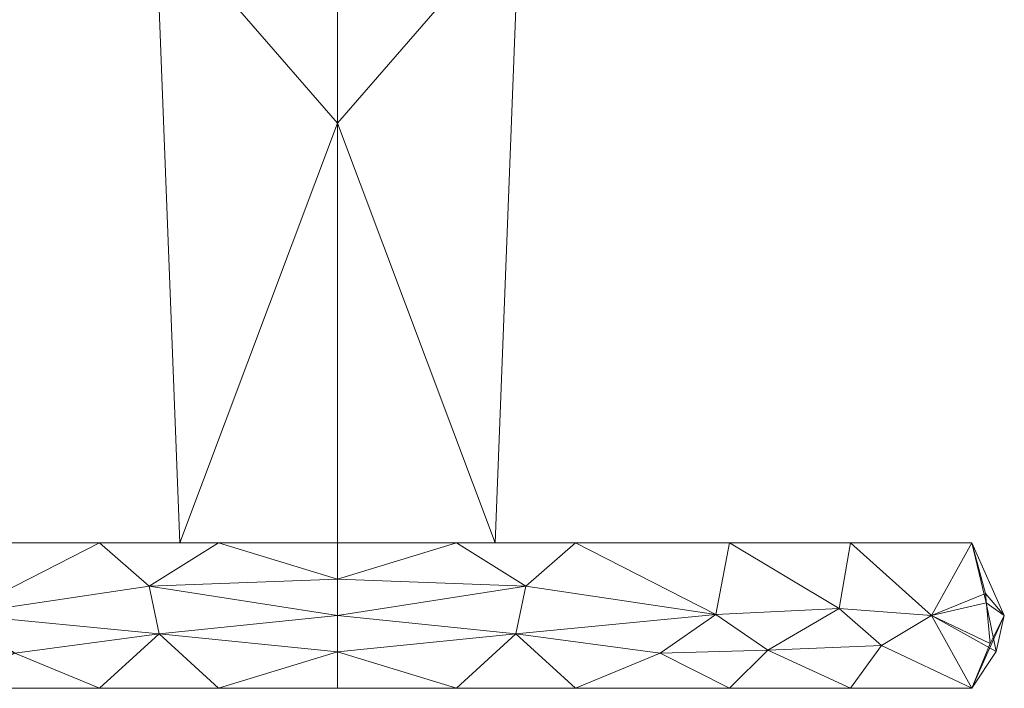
# Model space of a CAD drawing. Header units: millimetres. Extents: x -127 to 125, y 0 to 556.
# Tile 13 of 256: x -13 to 27, y 0 to 28. Entities that reach past the tile are written whole.
import ezdxf

# ---------------------------------------------------------------- set-up
doc = ezdxf.new("R2010")
doc.units = ezdxf.units.MM
doc.layers.add('A-GENM', color=13, linetype='Continuous')

# ---------------------------------------------------------------- blocks, each defined once
blk = doc.blocks.new('Model_FFAS1772-701GL0BF0 - Model_FFAS1772-701GL0BF0-354029-Preview')
at = {"layer": 'A-GENM', "lineweight": 9}
mesh = blk.add_polyface(dxfattribs=at)
corners = [(0, 6, 906.5), (-6.495, 6, 910.25), (-6.495, 6, 917.75), (0, 6, 921.5), (0, 23.286, 921.5), (0, 40.571, 921.5), (0, 57.857, 921.5), (0, 75.143, 921.5), (-6.495, 75.143, 917.75), (-6.495, 75.143, 910.25), (0, 75.143, 906.5), (0, 57.857, 906.5), (0, 40.571, 906.5), (0, 23.286, 906.5), (-7.5, 31.929, 914), (-7.5, 54.363, 914)]
mesh.append_faces([[corners[k] for k in face] for face in [(9, 15, 8)]], dxfattribs={"vtx0": -1, "vtx1": -1})
mesh.append_faces([[corners[k] for k in face] for face in [(14, 13, 1), (5, 15, 14, 4), (11, 15, 9), (6, 8, 15), (2, 4, 14)]], dxfattribs={"vtx0": -1, "vtx1": -1, "vtx2": -1})
mesh.append_faces([[corners[k] for k in face] for face in [(15, 11, 12), (15, 5, 6)]], dxfattribs={"vtx0": -1, "vtx2": -1})
mesh.append_faces([[corners[k] for k in face] for face in [(0, 1, 13), (7, 8, 6)]], dxfattribs={"vtx1": -1})
mesh.append_faces([[corners[k] for k in face] for face in [(1, 2, 14)]], dxfattribs={"vtx1": -1, "vtx2": -1})
mesh.append_faces([[corners[k] for k in face] for face in [(12, 13, 14, 15)]], dxfattribs={"vtx1": -1, "vtx2": -1, "vtx3": -1})
mesh.append_faces([[corners[k] for k in face] for face in [(9, 10, 11), (2, 3, 4)]], dxfattribs={"vtx2": -1})
mesh = blk.add_polyface(dxfattribs=at)
corners = [(0, 6, 906.5), (0, 23.286, 906.5), (0, 40.571, 906.5), (0, 57.857, 906.5), (0, 75.143, 906.5), (6.495, 75.143, 910.25), (6.495, 75.143, 917.75), (0, 75.143, 921.5), (0, 57.857, 921.5), (0, 40.571, 921.5), (0, 23.286, 921.5), (0, 6, 921.5), (6.495, 6, 917.75), (6.495, 6, 910.25), (7.5, 31.929, 914), (7.5, 54.363, 914)]
mesh.append_faces([[corners[k] for k in face] for face in [(6, 15, 5)]], dxfattribs={"vtx0": -1, "vtx1": -1})
mesh.append_faces([[corners[k] for k in face] for face in [(14, 10, 12), (2, 15, 14, 1), (8, 15, 6), (3, 5, 15), (13, 1, 14)]], dxfattribs={"vtx0": -1, "vtx1": -1, "vtx2": -1})
mesh.append_faces([[corners[k] for k in face] for face in [(15, 8, 9), (15, 2, 3)]], dxfattribs={"vtx0": -1, "vtx2": -1})
mesh.append_faces([[corners[k] for k in face] for face in [(11, 12, 10), (4, 5, 3)]], dxfattribs={"vtx1": -1})
mesh.append_faces([[corners[k] for k in face] for face in [(12, 13, 14)]], dxfattribs={"vtx1": -1, "vtx2": -1})
mesh.append_faces([[corners[k] for k in face] for face in [(9, 10, 14, 15)]], dxfattribs={"vtx1": -1, "vtx2": -1, "vtx3": -1})
mesh.append_faces([[corners[k] for k in face] for face in [(6, 7, 8), (13, 0, 1)]], dxfattribs={"vtx2": -1})
mesh = blk.add_polyface(dxfattribs=at)
corners = [(0, 0, 941.467), (0, 1.5, 941.467), (0, 3, 941.467), (0, 4.5, 941.467), (0, 6, 941.467), (-16.145, 6, 936.221), (-26.122, 6, 922.488), (-26.122, 6, 905.512), (-16.145, 6, 891.779), (0, 6, 886.533), (0, 4.5, 886.533), (0, 3, 886.533), (0, 1.5, 886.533), (0, 0, 886.533), (-16.145, 0, 891.779), (-26.122, 0, 905.512), (-26.122, 0, 922.488), (-16.145, 0, 936.221), (-9.806, 0, 889.719), (-9.806, 0, 938.281), (-9.806, 6, 889.719), (-9.806, 6, 938.281), (-7.343, 2.25, 887.533), (-7.343, 2.25, 940.467), (-4.903, 6, 888.126), (-4.903, 6, 939.874), (-7.754, 4.212, 887.651), (-15.586, 3.041, 891.384), (-7.754, 4.212, 940.35), (-15.586, 3.041, 936.617), (-21.133, 6, 898.646), (-24.473, 3, 901.531), (-27.466, 3, 913.867), (-21.133, 6, 929.355), (-24.473, 3, 926.47), (-13.288, 1.453, 889.962), (-21.133, 0, 898.646), (-17.726, 1.572, 893.019), (-20.667, 3.29, 895.909), (-13.288, 1.453, 938.039), (-21.133, 0, 929.355), (-17.726, 1.572, 934.981), (-20.667, 3.29, 932.091), (-22.401, 1.76, 898.107), (-22.401, 1.76, 929.893), (-4.903, 0, 888.126), (-4.903, 0, 939.874), (-26.692, 3.902, 907.523), (-26.122, 0, 914), (-27.129, 1.519, 918.297), (-26.723, 3.528, 920.347), (-26.89, 1.849, 908.4), (-26.122, 6, 914)]
mesh.append_faces([[corners[k] for k in face] for face in [(45, 12, 13)]], dxfattribs={"vtx0": -1})
mesh.append_faces([[corners[k] for k in face] for face in [(19, 39, 17), (21, 28, 25), (20, 27, 8), (6, 34, 33), (8, 38, 30), (15, 43, 36), (48, 51, 15), (52, 50, 6), (7, 47, 52)]], dxfattribs={"vtx0": -1, "vtx1": -1})
mesh.append_faces([[corners[k] for k in face] for face in [(20, 26, 27), (29, 28, 21), (8, 27, 38), (12, 45, 22), (25, 28, 3), (37, 35, 14), (47, 7, 31), (11, 22, 26), (39, 29, 41), (28, 23, 2), (10, 26, 24), (26, 22, 27), (29, 23, 28), (23, 29, 39), (23, 46, 1), (35, 22, 18), (37, 38, 27), (44, 42, 34), (51, 32, 47), (32, 52, 47), (32, 48, 49), (49, 50, 32), (39, 41, 17), (37, 36, 43), (22, 35, 27), (43, 15, 31), (35, 37, 27), (38, 43, 31), (31, 30, 38), (23, 39, 19), (42, 44, 41), (41, 29, 42), (5, 42, 29), (33, 34, 42), (37, 43, 38), (16, 44, 34), (41, 44, 40), (51, 48, 32), (50, 52, 32), (51, 31, 15), (16, 34, 49), (50, 49, 34), (34, 6, 50), (31, 51, 47)]], dxfattribs={"vtx0": -1, "vtx1": -1, "vtx2": -1})
mesh.append_faces([[corners[k] for k in face] for face in [(35, 18, 14), (22, 11, 12), (29, 21, 5), (23, 19, 46)]], dxfattribs={"vtx0": -1, "vtx2": -1})
mesh.append_faces([[corners[k] for k in face] for face in [(10, 11, 26), (20, 24, 26), (2, 3, 28), (1, 2, 23), (5, 33, 42), (14, 36, 37), (7, 30, 31), (48, 16, 49), (16, 40, 44), (40, 17, 41), (45, 18, 22)]], dxfattribs={"vtx1": -1, "vtx2": -1})
mesh.append_faces([[corners[k] for k in face] for face in [(24, 9, 10), (46, 0, 1), (3, 4, 25)]], dxfattribs={"vtx2": -1})
mesh = blk.add_polyface(dxfattribs=at)
corners = [(0, 6, 886.533), (-16.145, 6, 891.779), (-26.122, 6, 905.512), (-26.122, 6, 922.488), (-16.145, 6, 936.221), (0, 6, 941.467), (16.145, 6, 936.221), (26.122, 6, 922.488), (26.122, 6, 905.512), (16.145, 6, 891.779)]
mesh.append_faces([[corners[k] for k in face] for face in [(1, 5, 6)]], dxfattribs={"vtx0": -1, "vtx2": -1})
mesh.append_faces([[corners[k] for k in face] for face in [(6, 7, 0, 1)]], dxfattribs={"vtx1": -1, "vtx3": -1})
mesh.append_faces([[corners[k] for k in face] for face in [(8, 9, 0, 7), (1, 2, 3)]], dxfattribs={"vtx2": -1})
mesh.append_faces([[corners[k] for k in face] for face in [(3, 4, 5, 1)]], dxfattribs={"vtx2": -1, "vtx3": -1})
mesh = blk.add_polyface(dxfattribs=at)
corners = [(0, 6, 921.5), (-6.495, 6, 917.75), (-6.495, 6, 910.25), (0, 6, 906.5), (6.495, 6, 910.25), (6.495, 6, 917.75)]
mesh.append_faces([[corners[k] for k in face] for face in [(5, 2, 3, 4)]], dxfattribs={"vtx0": -1})
mesh.append_faces([[corners[k] for k in face] for face in [(5, 0, 1, 2)]], dxfattribs={"vtx3": -1})
mesh = blk.add_polyface(dxfattribs=at)
corners = [(0, 0, 941.467), (16.145, 0, 936.221), (26.122, 0, 922.488), (26.122, 0, 905.512), (16.145, 0, 891.779), (0, 0, 886.533), (0, 1.5, 886.533), (0, 3, 886.533), (0, 4.5, 886.533), (0, 6, 886.533), (16.145, 6, 891.779), (26.122, 6, 905.512), (26.122, 6, 922.488), (16.145, 6, 936.221), (0, 6, 941.467), (0, 4.5, 941.467), (0, 3, 941.467), (0, 1.5, 941.467), (9.806, 0, 938.281), (9.806, 0, 889.719), (9.806, 6, 938.281), (9.806, 6, 889.719), (7.343, 2.25, 940.467), (7.343, 2.25, 887.533), (4.903, 6, 939.874), (4.903, 6, 888.126), (7.754, 4.212, 940.35), (15.586, 3.041, 936.617), (7.754, 4.212, 887.651), (15.586, 3.041, 891.384), (21.133, 6, 929.355), (24.473, 3, 926.47), (27.466, 3, 914.133), (21.133, 6, 898.646), (24.473, 3, 901.531), (13.288, 1.453, 938.039), (21.133, 0, 929.355), (17.726, 1.572, 934.981), (20.667, 3.29, 932.091), (13.288, 1.453, 889.962), (21.133, 0, 898.646), (17.726, 1.572, 893.019), (20.667, 3.29, 895.909), (22.401, 1.76, 929.893), (22.401, 1.76, 898.107), (4.903, 0, 939.874), (4.903, 0, 888.126), (26.692, 3.902, 920.477), (26.122, 0, 914), (27.129, 1.519, 909.703), (26.723, 3.528, 907.653), (26.89, 1.849, 919.6), (26.122, 6, 914)]
mesh.append_faces([[corners[k] for k in face] for face in [(45, 17, 0)]], dxfattribs={"vtx0": -1})
mesh.append_faces([[corners[k] for k in face] for face in [(19, 39, 4), (21, 28, 25), (20, 27, 13), (11, 34, 33), (13, 38, 30), (2, 43, 36), (48, 51, 2), (52, 50, 11), (12, 47, 52)]], dxfattribs={"vtx0": -1, "vtx1": -1})
mesh.append_faces([[corners[k] for k in face] for face in [(20, 26, 27), (29, 28, 21), (13, 27, 38), (17, 45, 22), (25, 28, 8), (37, 35, 1), (47, 12, 31), (16, 22, 26), (39, 29, 41), (28, 23, 7), (15, 26, 24), (26, 22, 27), (29, 23, 28), (23, 29, 39), (23, 46, 6), (35, 22, 18), (37, 38, 27), (44, 42, 34), (51, 32, 47), (32, 52, 47), (32, 48, 49), (49, 50, 32), (39, 41, 4), (37, 36, 43), (22, 35, 27), (43, 2, 31), (35, 37, 27), (38, 43, 31), (31, 30, 38), (23, 39, 19), (42, 44, 41), (41, 29, 42), (10, 42, 29), (33, 34, 42), (37, 43, 38), (3, 44, 34), (41, 44, 40), (51, 48, 32), (50, 52, 32), (51, 31, 2), (3, 34, 49), (50, 49, 34), (34, 11, 50), (31, 51, 47)]], dxfattribs={"vtx0": -1, "vtx1": -1, "vtx2": -1})
mesh.append_faces([[corners[k] for k in face] for face in [(35, 18, 1), (22, 16, 17), (29, 21, 10), (23, 19, 46)]], dxfattribs={"vtx0": -1, "vtx2": -1})
mesh.append_faces([[corners[k] for k in face] for face in [(15, 16, 26), (20, 24, 26), (7, 8, 28), (6, 7, 23), (10, 33, 42), (1, 36, 37), (12, 30, 31), (48, 3, 49), (3, 40, 44), (40, 4, 41), (45, 18, 22)]], dxfattribs={"vtx1": -1, "vtx2": -1})
mesh.append_faces([[corners[k] for k in face] for face in [(24, 14, 15), (46, 5, 6), (8, 9, 25)]], dxfattribs={"vtx2": -1})
mesh = blk.add_polyface(dxfattribs=at)
corners = [(0, 0, 886.533), (16.145, 0, 891.779), (26.122, 0, 905.512), (26.122, 0, 922.488), (16.145, 0, 936.221), (0, 0, 941.467), (-16.145, 0, 936.221), (-26.122, 0, 922.488), (-26.122, 0, 905.512), (-16.145, 0, 891.779)]
mesh.append_faces([[corners[k] for k in face] for face in [(9, 2, 3, 4)]], dxfattribs={"vtx0": -1, "vtx3": -1})
mesh.append_faces([[corners[k] for k in face] for face in [(1, 2, 9, 0)]], dxfattribs={"vtx1": -1})
mesh.append_faces([[corners[k] for k in face] for face in [(5, 6, 7, 4)]], dxfattribs={"vtx2": -1})
mesh.append_faces([[corners[k] for k in face] for face in [(7, 8, 9, 4)]], dxfattribs={"vtx2": -1, "vtx3": -1})

msp = doc.modelspace()

# ---------------------------------------------------------------- block references
at = {"layer": 'A-GENM', "lineweight": 9}
msp.add_blockref('Model_FFAS1772-701GL0BF0 - Model_FFAS1772-701GL0BF0-354029-Preview', (0, 0), dxfattribs=at)

doc.saveas('drawing.dxf')
